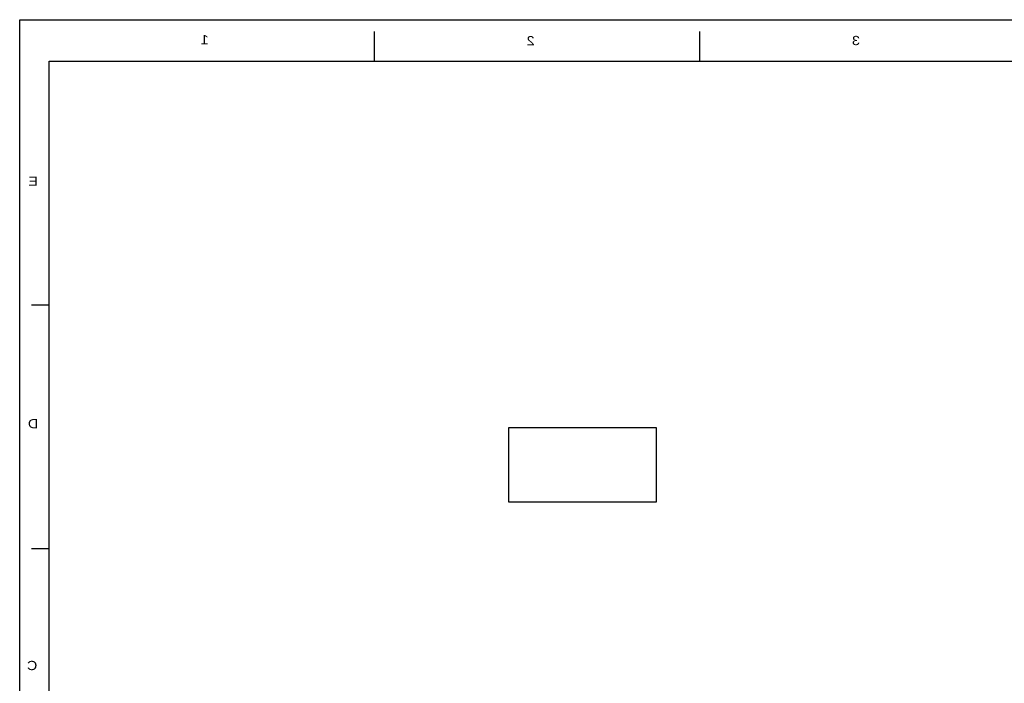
# Model space of a CAD drawing. Extents: x -8273 to 25727, y -13848 to 8152.
# Tile 2 of 3: x -8273 to 8387, y -3070 to 8152. Entities that reach past the tile are written whole.
import ezdxf
from ezdxf.enums import TextEntityAlignment as Align

# ---------------------------------------------------------------- set-up
doc = ezdxf.new("R2010")
doc.units = 0
doc.layers.add('BG_OUTLINE', color=30, linetype='CONTINUOUS')
doc.layers.add('DF_OUTLINE_REVERSE', color=92, linetype='CONTINUOUS')

msp = doc.modelspace()

# ---------------------------------------------------------------- linework, layer by layer
at = {"layer": 'BG_OUTLINE'}
msp.add_lwpolyline([(2500, 0), (2500, 1250), (0, 1250), (0, 0)], close=True, dxfattribs=at)
at = {"layer": 'DF_OUTLINE_REVERSE'}
for points in [[(25727, -13848), (-8273, -13848), (-8273, 8152), (25727, 8152)], [(25227, -13148), (-7773, -13148), (-7773, 7452), (25227, 7452)]]:
    msp.add_lwpolyline(points, close=True, dxfattribs=at)
for points in [[(-2273, 7952), (-2273, 7452)], [(3227, 7952), (3227, 7452)], [(-8073, 3332), (-7773, 3332)], [(-8073, -788), (-7773, -788)]]:
    msp.add_lwpolyline(points, dxfattribs=at)

# ---------------------------------------------------------------- texts
at = {"layer": 'DF_OUTLINE_REVERSE', "text_generation_flag": 2, "width": 1.147436}
for s, p in [('1', (-5143, 7737)), ('2', (372, 7719)), ('3', (5877, 7722)), ('E', (-8047, 5343)), ('D', (-8047, 1243)), ('C', (-8062, -2847))]:
    msp.add_text(s, height=156, dxfattribs=at).set_placement(p, align=Align.CENTER)

doc.saveas('drawing.dxf')
